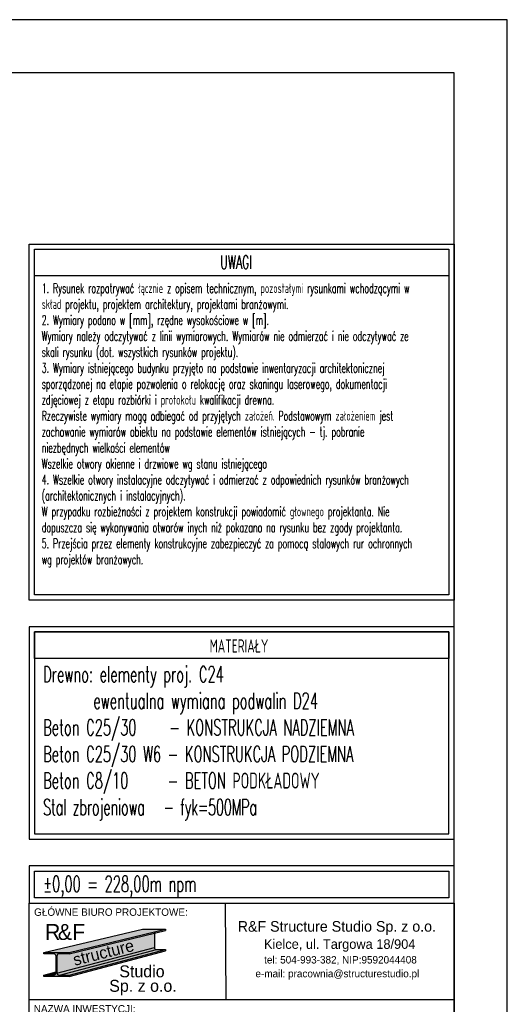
# Model space of a CAD drawing. Header units: centimetres. Extents: x 152786 to 159501, y -6718 to 1403.
# Tile 89 of 89: x 159042 to 159501, y 477 to 1403. Entities that reach past the tile are written whole.
import ezdxf
from ezdxf.enums import TextEntityAlignment as Align

# ---------------------------------------------------------------- set-up
doc = ezdxf.new("R2010")
doc.units = ezdxf.units.CM
doc.header["$LTSCALE"] = 0.1
doc.layers.get('0').update_dxf_attribs({"color": 45})
for name, color, linetype in [('A_wymiary_zewn', 4, 'Continuous'), ('Format', 7, 'Continuous'), ('opisy_R&F', 3, 'Continuous'), ('ozn_graficzne_R&F', 5, 'Continuous'), ('Section', 3, 'Continuous'), ('wymiary_R&F', 3, 'Continuous')]:
    doc.layers.add(name, color=color, linetype=linetype)
doc.styles.add('MtXpl_FL_Pismo_Techn', font='txt')
doc.styles.add('MtXpl_FL_Pismo_Techn_1', font='txt')
doc.styles.add('simplex 0.6', font='simplex.shx', dxfattribs={"width": 0.6})
doc.styles.add('TECH', font='FL Pismo Techniczne.ttf')

# ---------------------------------------------------------------- blocks, each defined once
blk = doc.blocks.new('tab_konstr_Tokarnia')
at = {"layer": 'A_wymiary_zewn', "true_color": 0xd7d6d6}
h = blk.add_hatch(color=254, dxfattribs=at)
h.dxf.hatch_style = 1
h.paths.add_polyline_path([(155912.24, -6517.47), (155890.64, -6517.47), (155797.69, -6539.31), (155821.69, -6539.31)])
at = {"layer": 'A_wymiary_zewn', "true_color": 0x293133}
h = blk.add_hatch(color=250, dxfattribs=at)
h.dxf.hatch_style = 1
h.paths.add_polyline_path([(155912.24, -6518.68), (155912.24, -6517.47), (155821.69, -6539.31), (155821.69, -6540.66)])
at = {"layer": 'A_wymiary_zewn', "true_color": 0x848484}
h = blk.add_hatch(color=252, dxfattribs=at)
h.dxf.hatch_style = 1
h.paths.add_polyline_path([(155901.85, -6534.75), (155901.85, -6521.2), (155821.69, -6540.66), (155812.39, -6540.66, 0.414214), (155810.14, -6542.91), (155810.14, -6558.51, 0.037989), (155810.16, -6558.85)])
at = {"layer": 'A_wymiary_zewn', "true_color": 0x293133}
h = blk.add_hatch(color=250, dxfattribs=at)
h.dxf.hatch_style = 1
edge = h.paths.add_edge_path()
edge.add_line((155797.69, -6560.76), (155806.99, -6560.76))
edge.add_arc((155806.99, -6558.51), 2.25, 270, 0)
edge.add_line((155809.24, -6558.51), (155809.24, -6542.91))
edge.add_arc((155806.99, -6542.91), 2.25, 0, 90)
edge.add_line((155806.99, -6540.66), (155797.69, -6540.66))
edge.add_line((155797.69, -6540.66), (155797.69, -6539.31))
edge.add_line((155797.69, -6539.31), (155821.69, -6539.31))
edge.add_line((155821.69, -6539.31), (155821.69, -6540.66))
edge.add_line((155821.69, -6540.66), (155812.39, -6540.66))
edge.add_arc((155812.39, -6542.91), 2.25, 90, 180)
edge.add_line((155810.14, -6542.91), (155810.14, -6558.51))
edge.add_arc((155812.39, -6558.51), 2.25, 180, 270)
edge.add_line((155812.39, -6560.76), (155821.69, -6560.76))
edge.add_line((155821.69, -6560.76), (155821.69, -6562.11))
edge.add_line((155821.69, -6562.11), (155797.69, -6562.11))
edge.add_line((155797.69, -6562.11), (155797.69, -6560.76))
at = {"layer": 'A_wymiary_zewn', "true_color": 0xafadad}
h = blk.add_hatch(color=253, dxfattribs=at)
h.dxf.hatch_style = 1
h.paths.add_polyline_path([(155903.87, -6536.77, -0.414214), (155901.85, -6534.75), (155810.16, -6558.85, 0.370396), (155812.39, -6560.76)])
at = {"layer": 'A_wymiary_zewn', "true_color": 0xd7d6d6}
h = blk.add_hatch(color=254, dxfattribs=at)
h.dxf.hatch_style = 1
h.paths.add_polyline_path([(155912.24, -6536.77), (155903.87, -6536.77), (155812.39, -6560.76), (155821.69, -6560.76)])
at = {"layer": 'A_wymiary_zewn', "true_color": 0x293133}
h = blk.add_hatch(color=250, dxfattribs=at)
h.dxf.hatch_style = 1
h.paths.add_polyline_path([(155912.24, -6537.99), (155912.24, -6536.77), (155821.69, -6560.76), (155821.69, -6562.11)])
at = {"layer": 'A_wymiary_zewn', "true_color": 0xafadad}
h = blk.add_hatch(color=253, dxfattribs=at)
h.dxf.hatch_style = 1
h.paths.add_polyline_path([(155809.24, -6558.51), (155809.24, -6557.78), (155797.69, -6560.76), (155806.99, -6560.76, 0.414214)])
at = {"color": 5}
for p, q in [((155783.87, -6492.94), (156183.87, -6492.94)), ((155783.87, -7096.92), (155783.87, -6492.94)), ((156183.87, -6492.94), (156183.87, -7096.92)), ((156183.87, -7096.92), (155783.87, -7096.92))]:
    blk.add_line(p, q, dxfattribs=at)
at = {"color": 4}
for p, q in [((155969.34, -6583.94), (155968.87, -6492.94)), ((156183.87, -6583.94), (155783.87, -6583.94)), ((156183.87, -6686.19), (155783.87, -6686.19)), ((156183.87, -6739.42), (155783.87, -6739.42)), ((155968.87, -6739.42), (155968.87, -6871.92)), ((156101.37, -6739.42), (156101.37, -6871.92)), ((156183.87, -6759.42), (155783.87, -6759.42)), ((156183.87, -6759.42), (155783.87, -6759.42)), ((156183.87, -6759.42), (155783.87, -6759.42)), ((156183.87, -6796.92), (155783.87, -6796.92)), ((156183.87, -6834.42), (155783.87, -6834.42)), ((156183.87, -6871.92), (155783.87, -6871.92)), ((156183.87, -6871.92), (155783.87, -6871.92)), ((156183.87, -6909.42), (155783.87, -6909.42)), ((156183.87, -6946.92), (155783.87, -6946.92)), ((156183.87, -7021.92), (155783.87, -7021.92)), ((156088.87, -7021.92), (156088.87, -7096.92)), ((156088.87, -7059.42), (156183.87, -7059.42))]:
    blk.add_line(p, q, dxfattribs=at)
at = {"layer": 'A_wymiary_zewn', "color": 250, "true_color": 0x293133}
for p, q in [((155797.69, -6539.31), (155890.64, -6517.47)), ((155821.69, -6539.31), (155912.24, -6517.47)), ((155821.69, -6540.66), (155912.24, -6518.68)), ((155890.64, -6517.47), (155912.24, -6517.47)), ((155901.85, -6520.71), (155901.85, -6534.75)), ((155912.24, -6517.47), (155912.24, -6518.68)), ((155797.69, -6540.66), (155797.69, -6539.31)), ((155797.69, -6539.31), (155821.69, -6539.31)), ((155810.16, -6558.85), (155901.85, -6534.75)), ((155812.39, -6560.76), (155903.87, -6536.77)), ((155821.69, -6560.76), (155912.24, -6536.77)), ((155821.69, -6562.11), (155912.24, -6537.99)), ((155821.69, -6539.31), (155821.69, -6540.66)), ((155903.87, -6536.77), (155912.24, -6536.77)), ((155806.99, -6540.66), (155797.69, -6540.66)), ((155809.24, -6558.51), (155809.24, -6542.91)), ((155810.14, -6542.91), (155810.14, -6558.51)), ((155821.69, -6540.66), (155812.39, -6540.66)), ((155797.69, -6560.76), (155809.24, -6557.78)), ((155797.69, -6560.76), (155806.99, -6560.76)), ((155797.69, -6562.11), (155797.69, -6560.76)), ((155821.69, -6562.11), (155797.69, -6562.11)), ((155812.39, -6560.76), (155821.69, -6560.76)), ((155821.69, -6560.76), (155821.69, -6562.11))]:
    blk.add_line(p, q, dxfattribs=at)
for centre, radius, start, end in [((155903.87, -6534.75), 2.03, 180, 270), ((155806.99, -6542.91), 2.25, 0, 90), ((155812.39, -6542.91), 2.25, 90, 180), ((155806.99, -6558.51), 2.25, 270, 0), ((155812.39, -6558.51), 2.25, 180, 270)]:
    blk.add_arc(centre, radius, start, end, dxfattribs=at)
at = {"layer": 'Section'}
for p, q in [((155890.64, -6517.47), (155912.24, -6517.47)), ((155912.24, -6517.47), (155912.24, -6518.68)), ((155912.24, -6536.77), (155912.24, -6537.99))]:
    blk.add_line(p, q, dxfattribs=at)
at = {"color": 4}
for s, height, style, p in [('GŁÓWNE BIURO PROJEKTOWE:', 7, 'TECH', (155788.64, -6504.94)), ('R&F Structure Studio Sp. z o.o.', 10, 'MtXpl_FL_Pismo_Techn', (155980.21, -6519.88)), ('Kielce, ul. Targowa 18/904', 9, 'MtXpl_FL_Pismo_Techn', (156004.9, -6536.03)), ('tel: 504-993-382, NIP:9592044408', 7, 'MtXpl_FL_Pismo_Techn', (156005.06, -6549.8)), ('e-mail: pracownia@structurestudio.pl', 7, 'MtXpl_FL_Pismo_Techn', (155996.88, -6562.75)), ('NAZWA INWESTYCJI:', 7, 'TECH', (155788.34, -6595.94)), ('REKONSTRUKCJA OBIEKTU "KAPLICA Z DYMIN"', 10, 'TECH', (155788.4, -6610.48)), ('JAKO OBIEKTU MUZEALNEGO NA TERENIE PARKU ', 10, 'TECH', (155788.4, -6625.43)), ('ETNOGRAFICZNEGO W TOKARNI ', 10, 'TECH', (155788.32, -6639.99)), ('JEDNOSTKA EWID.: 260403_5 - CHĘCINY (obszar wiejski), ', 9, 'TECH', (155788.5, -6667.34)), ('CZĘŚĆ DZ. NR EWID. 1682/2, OBRĘB EWID. 0016 TOKARNIA, GM. CHĘCINY  ', 9, 'TECH', (155788.5, -6681.06)), ('INWESTOR/ZLECENIODAWCA:', 7, 'TECH', (155787.87, -6698.19)), ('MUZEUM WSI KIELECKIEJ ', 10, 'TECH', (155788.87, -6714.7)), ('ul. Jana Pawła II nr 6 25-025 Kielce ', 10.0002, 'TECH', (155788.87, -6732.44)), ('NUMER UPRAWNIEŃ:', 7, 'TECH', (155972.87, -6751.42)), ('AUTORZY OPRACOWANIA:', 7, 'TECH', (155787.87, -6751.42)), ('PODPIS:', 7, 'TECH', (156105.37, -6751.42)), ('PROJEKTOWAŁ:', 7, 'TECH', (155787.9, -6771.42)), ('OPRACOWAŁ:', 7, 'TECH', (155787.9, -6808.92)), ('SPRAWDZIŁ:', 7, 'TECH', (155787.9, -6846.42)), ('FAZA PROJEKTU:', 7, 'TECH', (155787.87, -6883.92)), ('BRANŻA:', 7, 'TECH', (155787.87, -6921.42)), ('TYTUŁ RYSUNKU:', 7, 'TECH', (155787.87, -6958.92)), ('NUMER RYSUNKU:', 7, 'TECH', (155787.87, -7033.92)), ('SKALA:', 7, 'TECH', (156092.87, -7033.92)), ('DATA:', 7, 'TECH', (156092.87, -7071.42))]:
    blk.add_text(s, height=height, dxfattribs=dict(at, style=style)).set_placement(p)
at = {"color": 3, "style": 'TECH'}
for s, height, p in [('mgr inż. Paweł Frąckiewicz', 9, (155788.97, -6787.22)), ('SWK/0119/PWBKb/21', 9, (155976.35, -6784.26)), ('mgr inż. Mateusz Zieja', 9, (155788.97, -6824.72)), ('- - -', 9, (156018.16, -6821.76)), ('PROJEKT WYKONAWCZY', 12.5, (155789.87, -6901.42)), ('KONSTRUKCJA', 12.5, (155789.87, -6938.92)), ('06.2025', 12.5, (156120.53, -7086.92))]:
    blk.add_text(s, height=height, dxfattribs=at).set_placement(p)
at = {"color": 3, "char_height": 9, "style": 'TECH'}
for s, insert, width, attachment_point in [('mgr inż. Sławomir Rogowski', (155790.36, -6864.92), 202.7748, 7), ('\\pxi-3,l4,t4;SWK/0129/POOK/09', (156027.86, -6858.62), 115, 8)]:
    blk.add_mtext(s, dxfattribs=dict(at, insert=insert, width=width, attachment_point=attachment_point))
at = {"layer": 'A_wymiary_zewn', "color": 10, "style": 'TECH'}
for s, p in [('R', (155798.91, -6527.63)), ('F', (155824.41, -6527.63))]:
    blk.add_text(s, height=15, dxfattribs=at).set_placement(p)
at = {"layer": 'A_wymiary_zewn', "color": 18, "true_color": 0x000000, "style": 'TECH'}
blk.add_text('&', height=15, dxfattribs=at).set_placement((155810.91, -6527.63))
at = {"layer": 'A_wymiary_zewn', "color": 4, "style": 'MtXpl_FL_Pismo_Techn_1'}
blk.add_text('structure', height=11.25, rotation=14.13176, dxfattribs=at).set_placement((155826.88, -6552.05))
at = {"layer": 'A_wymiary_zewn', "color": 1, "style": 'TECH'}
for s, p in [('Studio', (155868.78, -6562.79)), ('Sp. z o.o.', (155859.31, -6576.42))]:
    blk.add_text(s, height=11.25, dxfattribs=at).set_placement(p)
blk = doc.blocks.new('TAB_2')
at = {"layer": 'opisy_R&F', "color": 4}
for points in [[(-300, 450), (-1100, 450), (-1100, 50), (-300, 50)], [(-1090, 440), (-310, 440), (-310, 390), (-1090, 390)], [(-310, 440), (-1090, 440), (-1090, 60), (-310, 60)], [(-300, 0), (-1100, 0), (-1100, -70), (-300, -70)], [(-1090, -10), (-310, -10), (-310, -60), (-1090, -60)]]:
    blk.add_lwpolyline(points, close=True, dxfattribs=at)
at = {"layer": 'opisy_R&F', "color": 2, "style": 'simplex 0.6', "width": 0.6}
blk.add_text('MATERIAŁY', height=25, dxfattribs=at).set_placement((-704.9, 401.3), align=Align.CENTER)
at = {"layer": 'opisy_R&F', "ltscale": 50, "char_height": 30, "width": 863.574, "attachment_point": 1, "style": 'simplex 0.6'}
for s, insert in [('{\\C5;Drewno: elementy proj. C24\\P       \\H0.666667x; \\H1.5x;ewentualna wymiana podwalin D24\\PBeton C25/30     - KONSTRUKCJA NADZIEMNA^JBeton C25/30 W6 - KONSTRUKCJA PODZIEMNA \\PBeton C8/10      - BETON PODKŁADOWY \\P\\T0.96;Stal zbrojeniowa   - fyk=500MPa}', (-1073.6, 375.5)), ('{\\C5;%%p0,00 = 228,00m npm}', (-1073.6, -19))]:
    blk.add_mtext(s, dxfattribs=dict(at, insert=insert))
blk = doc.blocks.new('uwagi_Tokarnia')
at = {"layer": 'opisy_R&F', "color": 4}
for points in [[(154435.61, 1179.64), (154835.61, 1179.64), (154835.61, 844.64), (154435.61, 844.64)], [(154440.61, 1174.64), (154830.61, 1174.64), (154830.61, 1149.64), (154440.61, 1149.64)], [(154440.61, 1174.64), (154830.61, 1174.64), (154830.61, 849.64), (154440.61, 849.64)]]:
    blk.add_lwpolyline(points, close=True, dxfattribs=at)
at = {"layer": 'opisy_R&F', "color": 2, "style": 'simplex 0.6', "width": 0.6}
blk.add_text('UWAGI', height=12.5, dxfattribs=at).set_placement((154630.46, 1156.4), align=Align.CENTER)
at = {"layer": 'opisy_R&F', "insert": (154447.52, 1142.54), "char_height": 9, "width": 377.7244, "attachment_point": 1, "style": 'simplex 0.6'}
blk.add_mtext('1. Rysunek rozpatrywać łącznie z opisem technicznym, pozostałymi rysunkami wchodzącymi w skład projektu, projektem architektury, projektami branżowymi.\\P2. Wymiary podano w [mm], rzędne wysokościowe w [m].\\PWymiary należy odczytywać z linii wymiarowych. Wymiarów nie odmierzać i nie odczytywać ze skali rysunku (dot. wszystkich rysunków projektu).\\P3. Wymiary istniejącego budynku przyjęto na podstawie inwentaryzacji architektonicznej sporządzonej na etapie pozwolenia o relokację oraz skaningu laserowego, dokumentacji zdjęciowej z etapu rozbiórki i protokołu kwalifikacji drewna.\\PRzeczywiste wymiary mogą odbiegać od przyjętych założeń. Podstawowym założeniem jest zachowanie wymiarów obiektu na podstawie elementów istniejących - tj. pobranie niezbędnych wielkości elementów\\PWszelkie otwory okienne i drzwiowe wg stanu istniejącego\\P4. Wszelkie otwory instalacyjne odczytywać i odmierzać z odpowiednich rysunków branżowych (architektonicznych i instalacyjnych). \\PW przypadku rozbieżności z projektem konstrukcji powiadomić głownego projektanta. Nie dopuszcza się wykonywania otworów inych niż pokazano na rysunku bez zgody projektanta.\\P5. Przejścia przez elementy konstrukcyjne zabezpieczyć za pomocą stalowych rur ochronnych wg projektów branżowych.', dxfattribs=at)

msp = doc.modelspace()

# ---------------------------------------------------------------- linework, layer by layer
at = {"layer": 'Format'}
msp.add_lwpolyline([(157400.988, -81.8405), (159500.988, -81.8405), (159500.988, 1403.1595), (157400.988, 1403.1595)], close=True, dxfattribs=at)
at = {"layer": 'ozn_graficzne_R&F'}
msp.add_lwpolyline([(157510.988, -31.8405), (159450.988, -31.8405), (159450.988, 1353.1595), (157510.988, 1353.1595)], close=True, dxfattribs=at)

# ---------------------------------------------------------------- block references
at = {"layer": 'A_wymiary_zewn'}
for name, p in [('uwagi_Tokarnia', (4615.3803, 12.5)), ('tab_konstr_Tokarnia', (3267.1201, 7065.0804))]:
    msp.add_blockref(name, p, dxfattribs=at)
at = {"layer": 'wymiary_R&F', "xscale": 0.5, "yscale": 0.5, "zscale": 0.5}
msp.add_blockref('TAB_2', (159600.988, 607.1411), dxfattribs=at)

doc.saveas('drawing.dxf')
